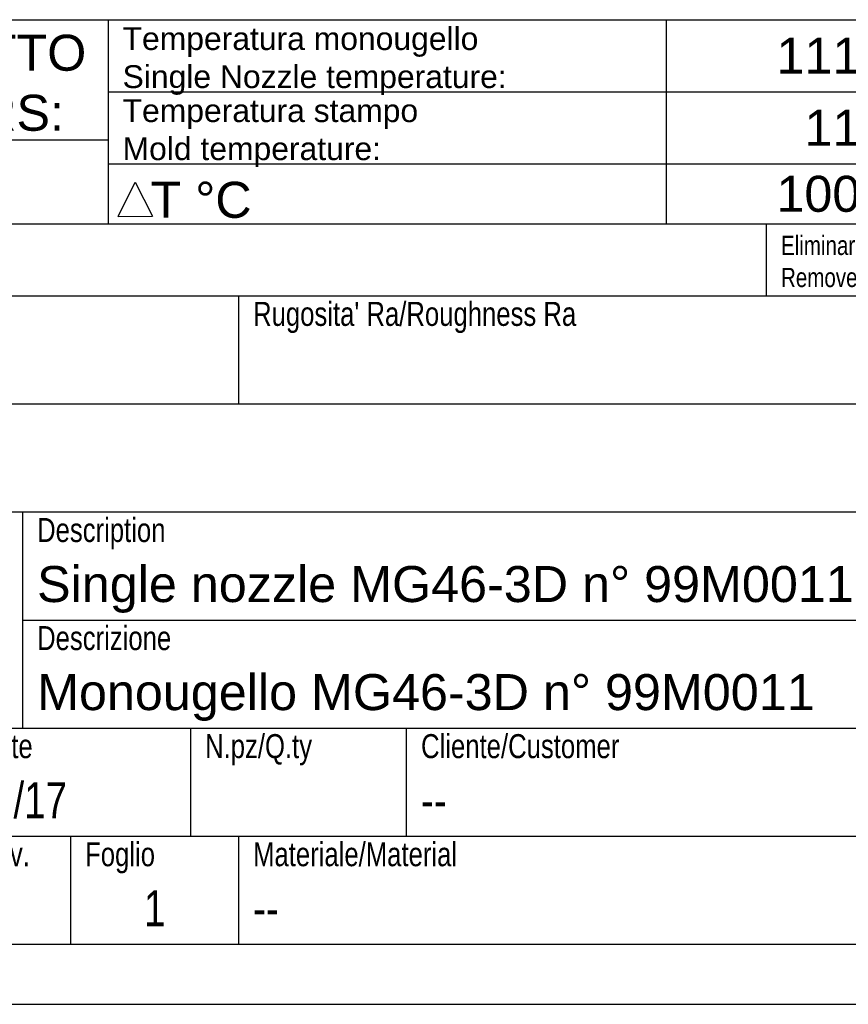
# Model space of a CAD drawing. Extents: x 0 to 1189, y 0 to 841.
# Tile 63 of 77: x 1048 to 1117, y 0 to 82. Entities that reach past the tile are written whole.
import ezdxf

# ---------------------------------------------------------------- set-up
doc = ezdxf.new("R2010")
doc.units = 0
doc.header["$LTSCALE"] = 65.395
doc.layers.get('0').update_dxf_attribs({"linetype": 'CONTINUOUS'})
for name, color, linetype in [('d_BL9', 7, 'CONTINUOUS'), ('TABLE_BL5', 7, 'CONTINUOUS'), ('TABLE_BL6', 7, 'CONTINUOUS')]:
    doc.layers.add(name, color=color, linetype=linetype)
doc.styles.get("Standard").update_dxf_attribs({"font": 'txt', "width": 0.8})
doc.styles.add('TEXTSTYLE_2', font='arial.ttf')

# ---------------------------------------------------------------- blocks, each defined once
blk = doc.blocks.new('A0_BL15', base_point=(594.5, 420.5))
at = {"color": 7, "linetype": 'CONTINUOUS'}
for p, q in [((5, 5), (1184, 5)), ((0, 0), (1189, 0))]:
    blk.add_line(p, q, dxfattribs=at)
blk = doc.blocks.new('TABLE_BL5', base_point=(1090.437, 73.5))
at = {"layer": 'TABLE_BL5', "color": 2, "linetype": 'CONTINUOUS'}
for p, q in [((997, 82), (1183.875, 82)), ((1055.125, 82), (1055.125, 65)), ((1101.625, 82), (1101.625, 65)), ((1055.125, 76), (1124.875, 76)), ((997, 72), (1055.125, 72)), ((1055.125, 70), (1124.875, 70)), ((997, 65), (1183.875, 65))]:
    blk.add_line(p, q, dxfattribs=at)
at = {"layer": 'TABLE_BL5', "color": 2, "linetype": 'CONTINUOUS', "attachment_point": 1, "style": 'TEXTSTYLE_2'}
for s, insert, char_height, width in [('Temperatura monougello\\PSingle Nozzle temperature:', (1056.325, 81.375), 1.9, 31.97509), ('Temperatura stampo\\PMold temperature:', (1056.325, 75.375), 1.9, 24.60818), ('  T °C', (1056.325, 68.5), 3, 10.72862)]:
    blk.add_mtext(s, dxfattribs=dict(at, insert=insert, char_height=char_height, width=width))
at = {"layer": 'TABLE_BL5', "color": 4, "linetype": 'CONTINUOUS', "char_height": 3, "style": 'TEXTSTYLE_2'}
for s, insert, width, attachment_point in [('PARAMETRI DI PROGETTO\\PPROJECT PARAMETERS: ', (1026.062, 80.75), 54.36803, 2), ('111 °C', (1123.675, 80.5), 12.84758, 3), ('11 °C', (1123.675, 74.5), 10.51673, 3), ('100 °C', (1123.675, 69), 12.84758, 3)]:
    blk.add_mtext(s, dxfattribs=dict(at, insert=insert, width=width, attachment_point=attachment_point))
blk = doc.blocks.new('TABLE_BL6', base_point=(1090.5, 35))
at = {"layer": 'TABLE_BL6', "color": 2, "linetype": 'CONTINUOUS'}
for p, q in [((997, 65), (1184, 65)), ((1110, 59), (1110, 65)), ((997, 59), (1184, 59)), ((1066, 50), (1066, 59)), ((997, 50), (1184, 50)), ((997, 41), (1184, 41)), ((1048, 23), (1048, 41)), ((1048, 32), (1184, 32)), ((997, 23), (1184, 23)), ((1062, 14), (1062, 23)), ((1080, 14), (1080, 23)), ((997, 14), (1184, 14)), ((1052, 5), (1052, 14)), ((1066, 5), (1066, 14)), ((997, 5), (1184, 5))]:
    blk.add_line(p, q, dxfattribs=at)
for s, insert, char_height, width, attachment_point in [('Data/Date', (1039.2, 22.5), 2, 19.71429, 1), ('N.pz/Q.ty', (1063.2, 22.5), 2, 18.5, 1), ('Cliente/Customer', (1081.2, 22.5), 2, 33.5, 1), ('31/07/17', (1039.2, 18.5), 3, 25.82143, 1), ('--', (1081.2, 18.5), 3, 6.42857, 1), ('Rev.', (1044.2, 13.5), 2, 8.35714, 1), ('Foglio', (1053.2, 13.5), 2, 11.64286, 1), ('Materiale/Material', (1067.2, 13.5), 2, 35.85714, 1), ('1 ', (1059, 9.5), 3, 6.10714, 2), ('-- ', (1067.2, 9.5), 3, 9.96429, 1)]:
    blk.add_mtext(s, dxfattribs=dict(at, insert=insert, char_height=char_height, width=width, attachment_point=attachment_point))
blk = doc.blocks.new('D_BL9', base_point=(1057.394, 67.05))
at = {"layer": 'd_BL9', "color": 2, "linetype": 'CONTINUOUS'}
for p, q in [((1055.967, 65.619), (1057.379, 68.48)), ((1057.379, 68.48), (1058.821, 65.634)), ((1055.967, 65.619), (1058.821, 65.634))]:
    blk.add_line(p, q, dxfattribs=at)

msp = doc.modelspace()

# ---------------------------------------------------------------- linework, layer by layer
at = {"color": 7, "linetype": 'CONTINUOUS'}
msp.add_line((0, 0), (1189, 0), dxfattribs=at)

# ---------------------------------------------------------------- block references
at = {"color": 2, "linetype": 'CONTINUOUS'}
msp.add_blockref('A0_BL15', (594.5, 420.5), dxfattribs=at)
at = {"layer": 'd_BL9'}
msp.add_blockref('D_BL9', (1057.394, 67.05), dxfattribs=at)
at = {"layer": 'TABLE_BL5'}
msp.add_blockref('TABLE_BL5', (1090.437, 73.5), dxfattribs=at)
at = {"layer": 'TABLE_BL6'}
msp.add_blockref('TABLE_BL6', (1090.5, 35), dxfattribs=at)

# ---------------------------------------------------------------- texts
at = {"color": 2, "linetype": 'CONTINUOUS', "attachment_point": 1}
for s, insert, char_height, width in [('Eliminare bave  e spigoli vivi salvo indicazioni diverse\\PRemove deburring and rough edges except differents indications', (1111.2, 64), 1.6, 103.14286), ("Rugosita' Ra/Roughness Ra", (1067.2, 58.5), 2, 53.57143), ('Description', (1049.2, 40.5), 2, 22.14286), ('Descrizione', (1049.2, 31.5), 2, 22.57143)]:
    msp.add_mtext(s, dxfattribs=dict(at, insert=insert, char_height=char_height, width=width))
at = {"color": 2, "linetype": 'CONTINUOUS', "char_height": 3, "attachment_point": 1, "style": 'TEXTSTYLE_2'}
for s, insert, width in [('Single nozzle MG46-3D n° 99M0011 ', (1049.2, 36.5), 69.15613), ('Monougello MG46-3D n° 99M0011 ', (1049.2, 27.5), 65.89963)]:
    msp.add_mtext(s, dxfattribs=dict(at, insert=insert, width=width))

doc.saveas('drawing.dxf')
